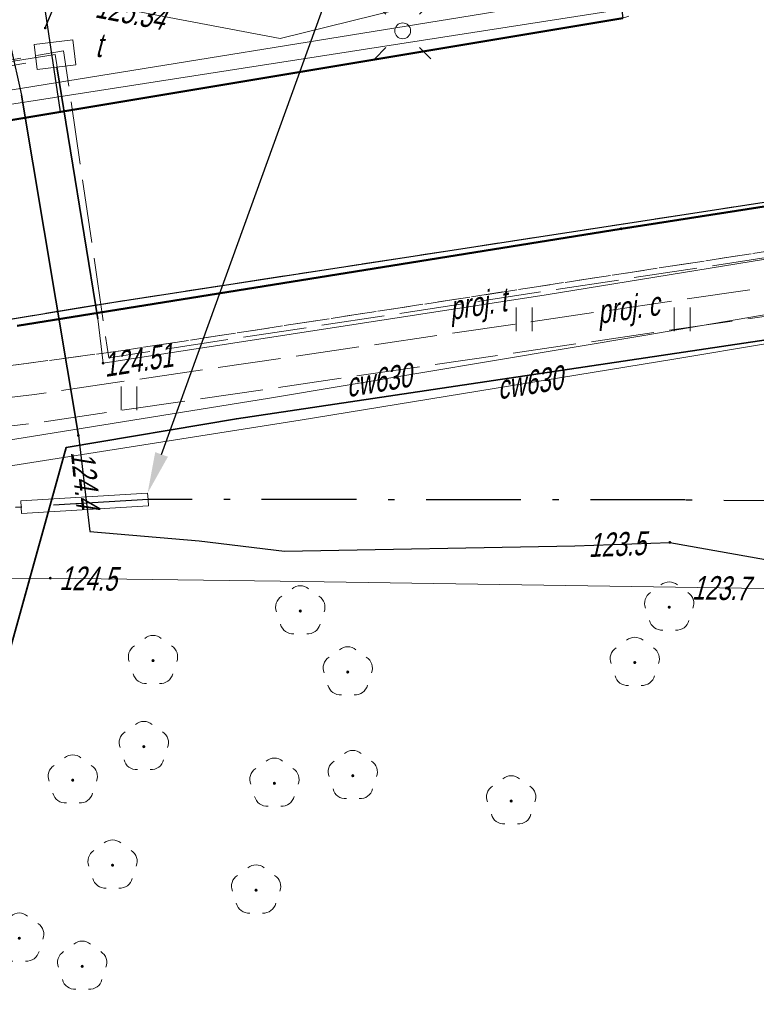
# Model space of a CAD drawing. Extents: x 7463256 to 7464485, y 5957341 to 5958260.
# Tile 51 of 256: x 7463487 to 7463510, y 5957511 to 5957542. Entities that reach past the tile are written whole.
import ezdxf
from ezdxf import colors
from ezdxf.entities.mleader import LeaderData, LeaderLine
from ezdxf.enums import TextEntityAlignment as Align
from ezdxf.math import Vec2, Vec3

# ---------------------------------------------------------------- set-up
doc = ezdxf.new("R2010")
doc.units = 0
doc.header["$MEASUREMENT"] = 0
for name, pattern in [('1.5_0.5', [2, 1.5, -0.5]), ('218-500', [1, 0.5, -0.5]), ('GAK', [5.2, 3, -1, 0.2, -1]), ('l219_500', [0]), ('mz1.0_0.5', [1.5, 1, -0.5]), ('mz2.0_0.5', [2.5, 2, -0.5])]:
    doc.linetypes.add(name, pattern=pattern)
doc.layers.get('0').update_dxf_attribs({"color": 2, "linetype": 'CONTINUOUS', "lineweight": 5})
for name, color, linetype in [('203-Punkt załamania granicy działki nie stabilizowany', 7, 'CONTINUOUS'), ('218-Granica użytku', 7, 'CONTINUOUS'), ('219-Linia granicy', 7, 'CONTINUOUS'), ('chodnik (powierzchnia)', 7, 'CONTINUOUS'), ('drzewo liściaste (punkt)', 7, 'CONTINUOUS'), ('jezdnia (powierzchnia)', 7, 'CONTINUOUS'), ('krawężnik (linia)', 7, 'CONTINUOUS'), ('latarnia na słupie lub maszcie (punkt)', 7, 'CONTINUOUS'), ('ogrodzenie trwałe (linia)', 7, 'CONTINUOUS'), ('plac (powierzchnia)', 7, 'CONTINUOUS'), ('przewód ciepłowniczy (linia)', 7, 'CONTINUOUS'), ('przewód ciepłowniczy (linia)-Atr1', 7, 'CONTINUOUS'), ('przewód ciepłowniczy - projektowany lub w budowie (linia) - ob. projektowany', 7, 'CONTINUOUS'), ('przewód ciepłowniczy - projektowany lub w budowie (linia) - ob. projektowany-Atr1', 7, 'CONTINUOUS'), ('przewód elektroenergetyczny (linia)', 7, 'CONTINUOUS'), ('przewód telekomunikacyjny (linia)', 7, 'CONTINUOUS'), ('przewód telekomunikacyjny - projektowany lub w budowie (linia) - ob. projektowany', 7, 'CONTINUOUS'), ('przewód telekomunikacyjny - projektowany lub w budowie (linia) - ob. projektowany-Atr1', 7, 'CONTINUOUS'), ('punkt o określonej wysokości (sieć elektroenergetyczna)', 7, 'CONTINUOUS'), ('punkt o określonej wysokości (sieć elektroenergetyczna)-Atr2', 7, 'CONTINUOUS'), ('punkt o określonej wysokości (sieć telekomunikacyjna)', 7, 'CONTINUOUS'), ('punkt o określonej wysokości (sieć telekomunikacyjna)-Atr2', 7, 'CONTINUOUS'), ('rura ochronna - przewód elektroenergetyczny (linia)', 7, 'CONTINUOUS'), ('rura ochronna - przewód telekomunikacyjny (linia)', 7, 'CONTINUOUS'), ('studzienka - przewód telekomunikacyjny (powierzchnia)', 7, 'CONTINUOUS'), ('studzienka - przewód telekomunikacyjny (powierzchnia)-Atr17', 7, 'CONTINUOUS'), ('słup (punkt)', 7, 'CONTINUOUS'), ('trawnik (powierzchnia)', 7, 'CONTINUOUS'), ('trawnik (powierzchnia) - symbol', 7, 'CONTINUOUS')]:
    doc.layers.add(name, color=color, linetype=linetype)
for name, color, linetype, lineweight in [('@proj.rury', 7, 'CONTINUOUS', 20), ('____proj LSN', 1, 'CONTINUOUS', 5), ('OBMBS-21-18876-opis proj', 1, 'CONTINUOUS', 18)]:
    doc.layers.add(name, color=color, linetype=linetype, lineweight=lineweight)
doc.styles.get("Standard").update_dxf_attribs({"font": 'txt', "width": 0.75})
doc.linetypes.add('902-500', pattern='A,3.75,0,[1,ksztalty.shx,S=0.5,R=0,X=0,Y=0],3.75', length=7.5)

# ---------------------------------------------------------------- blocks, each defined once
blk = doc.blocks.new('OP021')
at = {"linetype": 'Continuous', "lineweight": 13}
h = blk.add_hatch(color=0, dxfattribs=at)
edge = h.paths.add_edge_path()
edge.add_arc((0, 0), 0.05, 0, 360)
at = {"color": 0, "linetype": 'Continuous', "lineweight": 13}
for centre, start, end in [((0, 0.4), 49.272, 130.728), ((-0.38, 0.124), 121.308, 202.548), ((0.38, 0.124), 337.452, 58.692), ((-0.235, -0.324), 193.221, 274.871), ((0.235, -0.324), 265.129, 346.779)]:
    blk.add_arc(centre, 0.4, start, end, dxfattribs=at)
blk = doc.blocks.new('PW01')
at = {"linetype": 'Continuous', "lineweight": 13}
h = blk.add_hatch(color=0, dxfattribs=at)
edge = h.paths.add_edge_path()
edge.add_arc((0, 0), 0.045, 0, 360)
blk = doc.blocks.new('SM04')
at = {"color": 0, "linetype": 'Continuous', "lineweight": 13}
blk.add_circle((0, 0), 0.25, dxfattribs=at)
blk = doc.blocks.new('SM011')
at = {"color": 0, "linetype": 'Continuous', "lineweight": 13}
for p, q in [((-0.53, 0.531), (-0.883, 0.884)), ((0.531, 0.531), (0.884, 0.884)), ((-0.53, -0.53), (-0.883, -0.883)), ((0.531, -0.53), (0.884, -0.883))]:
    blk.add_line(p, q, dxfattribs=at)
blk = doc.blocks.new('TU04')
at = {"color": 0, "linetype": 'Continuous', "lineweight": 13}
for p, q in [((0, 0), (0, 0.75)), ((0.5, 0), (0.5, 0.75))]:
    blk.add_line(p, q, dxfattribs=at)
blk = doc.blocks.new('203')
at = {"linetype": 'Continuous', "lineweight": 0}
h = blk.add_hatch(color=0, dxfattribs=at)
edge = h.paths.add_edge_path()
edge.add_arc((0, 0), 0.045, 0, 360)

msp = doc.modelspace()

# ---------------------------------------------------------------- linework, layer by layer
at = {"layer": '218-Granica użytku', "color": 3, "linetype": '218-500', "lineweight": 18, "flags": 128}
for points in [[(7463485.95, 5957538.82), (7463505.7, 5957542.11)], [(7463542.67, 5957541.22), (7463505.65, 5957535.45)], [(7463505.65, 5957535.45), (7463486.54, 5957532.38)]]:
    msp.add_lwpolyline(points, dxfattribs=at)
at = {"layer": '219-Linia granicy', "color": 3, "linetype": 'l219_500', "lineweight": 50, "flags": 128}
for points in [[(7463505.7, 5957542.11), (7463485.95, 5957538.82)], [(7463542.67, 5957541.22), (7463505.65, 5957535.45)], [(7463505.65, 5957535.45), (7463486.54, 5957532.38)]]:
    msp.add_lwpolyline(points, dxfattribs=at)
at = {"layer": 'chodnik (powierzchnia)', "color": 7, "linetype": 'mz1.0_0.5', "lineweight": 18, "flags": 128}
msp.add_lwpolyline([(7463629.1, 5957507.97), (7463628.15, 5957507.26), (7463620.47, 5957516.89), (7463613.22, 5957524.87), (7463607.33, 5957529.45), (7463600.38, 5957532.82), (7463592.4, 5957535.78), (7463582.3, 5957538.7), (7463580.32, 5957539.01), (7463562.4, 5957540.77), (7463545.61, 5957539.95), (7463526.21, 5957537.19), (7463489.82, 5957531.59), (7463486.26, 5957531.11), (7463482.19, 5957530.95), (7463485.87, 5957532.52), (7463489.6, 5957533.13), (7463525.75, 5957538.68), (7463545.44, 5957541.57), (7463562.61, 5957542.27), (7463578.77, 5957540.9), (7463582.8, 5957540.04), (7463592.11, 5957537.46), (7463601.26, 5957534.12), (7463607.42, 5957531.18), (7463614.31, 5957526.12)], close=True, dxfattribs=at)
at = {"layer": 'jezdnia (powierzchnia)', "color": 7, "linetype": '1.5_0.5', "lineweight": 18, "flags": 128}
msp.add_lwpolyline([(7463591.769, 5957590.04), (7463594.62, 5957579.65), (7463594.79, 5957579.07), (7463596.31, 5957573.71), (7463597.08, 5957571.26), (7463598.44, 5957567.63), (7463599.77, 5957563.99), (7463601.39, 5957560.33), (7463603, 5957556.92), (7463604.8, 5957553.45), (7463606.67, 5957549.88), (7463607.91, 5957547.85), (7463608.89, 5957546.32), (7463610.59, 5957543.72), (7463613.11, 5957540.23), (7463614.06, 5957539.06), (7463616.64, 5957535.71), (7463619.11, 5957532.45), (7463621.08, 5957529.83), (7463628.6, 5957519.98), (7463628.85, 5957519.6), (7463629.15, 5957519.23), (7463629.46, 5957518.87), (7463629.77, 5957518.51), (7463630.08, 5957518.15), (7463630.4, 5957517.79), (7463630.71, 5957517.44), (7463631.03, 5957517.09), (7463631.36, 5957516.74), (7463631.69, 5957516.39), (7463632.02, 5957516.05), (7463632.35, 5957515.71), (7463632.67, 5957515.38), (7463632.99, 5957515.05), (7463633.31, 5957514.73), (7463633.64, 5957514.41), (7463633.97, 5957514.1), (7463634.3, 5957513.79), (7463634.64, 5957513.48), (7463634.98, 5957513.18), (7463635.33, 5957512.88), (7463635.68, 5957512.58), (7463636.03, 5957512.29), (7463636.4, 5957511.99), (7463636.78, 5957511.7), (7463637.16, 5957511.42), (7463637.55, 5957511.14), (7463637.94, 5957510.87), (7463638.34, 5957510.6), (7463638.74, 5957510.35), (7463639.14, 5957510.09), (7463639.55, 5957509.85), (7463639.96, 5957509.61), (7463640.38, 5957509.38), (7463642.84, 5957508.24), (7463664.97, 5957492.53), (7463637.77, 5957502.4), (7463635.02, 5957503.55), (7463634.57, 5957503.76), (7463634.12, 5957503.98), (7463633.68, 5957504.22), (7463633.25, 5957504.47), (7463632.83, 5957504.73), (7463632.41, 5957505), (7463632.01, 5957505.29), (7463631.61, 5957505.59), (7463631.22, 5957505.9), (7463630.84, 5957506.22), (7463629.34, 5957507.67), (7463614.31, 5957526.12), (7463607.42, 5957531.18), (7463601.26, 5957534.12), (7463592.11, 5957537.46), (7463582.8, 5957540.04), (7463578.77, 5957540.9), (7463562.61, 5957542.27), (7463545.44, 5957541.57), (7463525.75, 5957538.68), (7463489.6, 5957533.13), (7463485.87, 5957532.52), (7463482.19, 5957530.95), (7463472.45, 5957526.44), (7463471.25, 5957525.52), (7463470.32, 5957524.14), (7463469.89, 5957523.54), (7463467.66, 5957515.23), (7463467.32, 5957515.32), (7463466.99, 5957515.41), (7463466.65, 5957515.5), (7463466.18, 5957513.75), (7463466.52, 5957513.66), (7463466.85, 5957513.57), (7463467.19, 5957513.48), (7463469.89, 5957523.54), (7463463.58, 5957500.08), (7463463.25, 5957500.17), (7463462.92, 5957500.25), (7463462.59, 5957500.34), (7463462.14, 5957498.62), (7463462.47, 5957498.53), (7463462.8, 5957498.45), (7463463.13, 5957498.36), (7463459.63, 5957485.41), (7463458.39, 5957485.74), (7463455.73, 5957476.33), (7463457.09, 5957475.96), (7463463.86, 5957474.19), (7463464.79, 5957477.72), (7463467.83, 5957476.92), (7463467.77, 5957476.7), (7463467.71, 5957476.47), (7463467.66, 5957476.25), (7463468.82, 5957475.94), (7463468.88, 5957476.17), (7463468.93, 5957476.4), (7463468.99, 5957476.62), (7463469.28, 5957476.55), (7463469.96, 5957476.37), (7463470.75, 5957479.31), (7463471.02, 5957479.24), (7463471.29, 5957479.17), (7463471.56, 5957479.1), (7463471.83, 5957479.03), (7463469.83, 5957470.77), (7463468.39, 5957465.19), (7463471.46, 5957464.38), (7463467.55, 5957451.02), (7463465.51, 5957447), (7463462.32, 5957444.2), (7463449.04, 5957441.48), (7463441.03, 5957432.97), (7463438.44, 5957432.79), (7463435.93, 5957446.13), (7463438.61, 5957447.13), (7463439.57, 5957448.35), (7463450.04, 5957473.65), (7463451.08, 5957474.98), (7463451.12, 5957475.5), (7463448.75, 5957493.58), (7463456.62, 5957522.72), (7463456.51, 5957523.19), (7463455.66, 5957524.38), (7463454.47, 5957525.36), (7463440.27, 5957523.26), (7463439.84, 5957522.97), (7463439.26, 5957522.18), (7463438.92, 5957521.22), (7463438.85, 5957519.83), (7463439.85, 5957520.02), (7463442.8, 5957520.53), (7463445.75, 5957498.83), (7463448.6, 5957476.77), (7463437.54, 5957475.3), (7463431.96, 5957518.66), (7463431.44, 5957520.19), (7463430.5, 5957521.48), (7463429.27, 5957522.42), (7463427.78, 5957522.99), (7463426.09, 5957523.13), (7463421.69, 5957522.49), (7463418.79, 5957521.92), (7463376.01, 5957515.32), (7463334.96, 5957509.14), (7463334.47, 5957515.53), (7463334.26, 5957521.17), (7463334.04, 5957522.29), (7463334.48, 5957520.99), (7463334.79, 5957520.19), (7463335.34, 5957519.65), (7463336.05, 5957519.42), (7463337.13, 5957519.61), (7463338.12, 5957520.23), (7463338.91, 5957521.17), (7463339.69, 5957522.36), (7463342.64, 5957522.54), (7463343.21, 5957521.22), (7463343.94, 5957520.24), (7463344.8, 5957519.42), (7463345.72, 5957518.76), (7463346.74, 5957518.19), (7463347.84, 5957517.75), (7463348.77, 5957517.46), (7463382.62, 5957522.66), (7463407.52, 5957526.48), (7463412.42, 5957527.23), (7463432.39, 5957530.36), (7463438.28, 5957531.28), (7463439.27, 5957531.43), (7463440.77, 5957531.67), (7463463.05, 5957535.17), (7463469.41, 5957536.19), (7463485.95, 5957538.82), (7463487.91, 5957539.15), (7463505.7, 5957542.11), (7463506.8, 5957542.48), (7463507.91, 5957543.56), (7463509.24, 5957545.81), (7463509.79, 5957547.9), (7463514.89, 5957549.48), (7463515.34, 5957548.02), (7463516.02, 5957546.59), (7463516.84, 5957545.44), (7463517.92, 5957544.71), (7463519.34, 5957544.39), (7463529.12, 5957545.81), (7463536.72, 5957547.02), (7463542.97, 5957547.77), (7463550.75, 5957548.47), (7463557.74, 5957548.84), (7463562.91, 5957548.67), (7463569.76, 5957548.4), (7463579.41, 5957548.08), (7463582.97, 5957549.54), (7463585.43, 5957551.54), (7463587.37, 5957553.5), (7463588.97, 5957555.95), (7463589.14, 5957555.59), (7463589.64, 5957556.42), (7463590.36, 5957558.13), (7463590.82, 5957559.79), (7463591.1, 5957561.3), (7463591.18, 5957562.71), (7463591.21, 5957564.41), (7463590.65, 5957566.85), (7463589.9, 5957570.06), (7463589.09, 5957573.66), (7463588.01, 5957579.07), (7463587.09, 5957582.93), (7463585.652, 5957589.138)], dxfattribs=at)
at = {"layer": 'krawężnik (linia)', "color": 7, "linetype": 'Continuous', "lineweight": 25, "flags": 128}
for points in [[(7463487.91, 5957539.15), (7463486.97, 5957545.43), (7463504.96, 5957547.85), (7463505.7, 5957542.11)], [(7463440.77, 5957531.67), (7463439.59, 5957537.62), (7463468.55, 5957542.06), (7463469.41, 5957536.19), (7463485.95, 5957538.82), (7463487.91, 5957539.15)], [(7463470.32, 5957524.14), (7463471.25, 5957525.52), (7463472.45, 5957526.44), (7463482.19, 5957530.95), (7463485.87, 5957532.52), (7463489.6, 5957533.13), (7463525.75, 5957538.68), (7463545.44, 5957541.57)]]:
    msp.add_lwpolyline(points, dxfattribs=at)
at = {"layer": 'ogrodzenie trwałe (linia)', "color": 7, "linetype": '902-500', "lineweight": 35, "flags": 128}
msp.add_lwpolyline([(7463481.82, 5957520.33), (7463482.58, 5957520.14), (7463485.55, 5957519.42), (7463488.09, 5957528.53), (7463493.48, 5957529.44), (7463526.78, 5957534.4), (7463545.87, 5957537.07), (7463561.53, 5957537.88), (7463573.65, 5957537.17), (7463588.22, 5957534.23), (7463602.23, 5957529.16), (7463607.52, 5957526.22), (7463614.79, 5957520.81)], dxfattribs=at)
at = {"layer": 'plac (powierzchnia)', "color": 7, "linetype": '1.5_0.5', "lineweight": 18, "flags": 128}
msp.add_lwpolyline([(7463505.7, 5957542.11), (7463487.91, 5957539.15), (7463486.97, 5957545.43), (7463504.96, 5957547.85)], close=True, dxfattribs=at)
at = {"layer": 'przewód ciepłowniczy (linia)', "color": 212, "linetype": 'Continuous', "lineweight": 18, "flags": 128}
for points in [[(7463538.89, 5957529.13), (7463538.33, 5957529.05), (7463537.86, 5957529.13), (7463537.41, 5957529.49), (7463537.17, 5957529.92), (7463537.12, 5957530.43), (7463536.59, 5957535.47), (7463536.52, 5957536.09), (7463536.22, 5957536.55), (7463535.84, 5957536.8), (7463535.36, 5957536.91), (7463534.79, 5957536.86), (7463522.94, 5957534.9), (7463511.1, 5957532.89), (7463506.37, 5957532.07), (7463494.53, 5957530.09), (7463482.73, 5957528.19), (7463470.78, 5957527.08), (7463458.84, 5957525.96)], [(7463550.07, 5957529.26), (7463538.15, 5957528.11), (7463537.6, 5957528.1), (7463537.13, 5957528.24), (7463536.72, 5957528.56), (7463536.46, 5957528.99), (7463536.4, 5957529.64), (7463535.84, 5957534.61), (7463535.75, 5957535.1), (7463535.49, 5957535.44), (7463535.06, 5957535.81), (7463534.62, 5957535.93), (7463534, 5957535.88), (7463522.17, 5957533.88), (7463510.34, 5957531.83), (7463507.32, 5957531.33), (7463495.5, 5957529.4), (7463483.65, 5957527.53), (7463471.7, 5957526.4), (7463459.75, 5957525.27)]]:
    msp.add_lwpolyline(points, dxfattribs=at)
at = {"layer": 'przewód ciepłowniczy - projektowany lub w budowie (linia) - ob. projektowany', "color": 212, "linetype": 'mz2.0_0.5', "lineweight": 18, "flags": 128}
for points in [[(7463445.76, 5957514.11), (7463444.19, 5957524.9), (7463487.09, 5957530.21), (7463536.43, 5957537.43), (7463537.37, 5957529.09), (7463554.43, 5957530.4), (7463554.03, 5957539.36), (7463555.78, 5957539.38), (7463558.52, 5957539.36), (7463562.26, 5957539.24), (7463566, 5957539.02), (7463568.48, 5957538.8), (7463571.7, 5957538.46), (7463578.36, 5957537.48), (7463582.28, 5957536.74), (7463587.15, 5957535.64), (7463590.05, 5957534.89), (7463593.17, 5957534.01), (7463594.84, 5957533.5), (7463597.45, 5957532.65), (7463600.97, 5957531.41), (7463604, 5957530.26), (7463606.77, 5957529.12), (7463608.37, 5957528.43), (7463610.65, 5957527.4), (7463624.97, 5957528.93)], [(7463446.65, 5957514.23), (7463445.21, 5957524.12), (7463487.21, 5957529.32), (7463535.64, 5957536.4), (7463536.58, 5957528.13), (7463555.37, 5957529.57), (7463554.97, 5957538.48), (7463556.22, 5957538.48), (7463558.21, 5957538.47), (7463560.2, 5957538.42), (7463563.19, 5957538.3), (7463568.65, 5957537.88), (7463572.86, 5957537.41), (7463574.83, 5957537.13), (7463579.01, 5957536.45), (7463584.38, 5957535.37), (7463588.73, 5957534.31), (7463593.77, 5957532.89), (7463597.56, 5957531.67), (7463603.4, 5957529.52), (7463606.4, 5957528.3), (7463609.14, 5957527.1), (7463610.49, 5957526.48), (7463625.07, 5957528.04)]]:
    msp.add_lwpolyline(points, dxfattribs=at)
at = {"layer": 'przewód elektroenergetyczny (linia)', "color": 1, "linetype": 'Continuous', "lineweight": 18, "flags": 128}
for points in [[(7463356.75, 5957520.49), (7463366.81, 5957521.85), (7463374.6, 5957522.86), (7463380.6, 5957523.63), (7463383.87, 5957524.22), (7463392.64, 5957525.77), (7463401.44, 5957527.32), (7463409.24, 5957528.68), (7463422.55, 5957530.43), (7463429.27, 5957531.43), (7463432.39, 5957531.87), (7463439.04, 5957532.79), (7463446.11, 5957533.77), (7463451.05, 5957534.5), (7463469.82, 5957537.07), (7463472.6, 5957537.73), (7463486.38, 5957539.84), (7463501.26, 5957542.25), (7463514.83, 5957544.49), (7463529.14, 5957546.75), (7463545.79, 5957548.06)], [(7463464.63, 5957536.16), (7463469.8, 5957536.81), (7463482.16, 5957538.74), (7463491.52, 5957540.19), (7463509.78, 5957543.04), (7463518.11, 5957544.34), (7463527.07, 5957545.5), (7463531.44, 5957546.11), (7463539.8, 5957547.24)], [(7463545.53, 5957525.01), (7463533.65, 5957524.5), (7463526.21, 5957524.15), (7463517.9, 5957524.11), (7463510.15, 5957524.07), (7463494.86, 5957524.3), (7463487.59, 5957524.4), (7463477.05, 5957524.31), (7463470.92, 5957524.22), (7463470.27, 5957524.18), (7463455.64, 5957523.2), (7463447.97, 5957523.03), (7463439.55, 5957521.79), (7463432.39, 5957520.97), (7463427.96, 5957520.46), (7463418.24, 5957519), (7463404.58, 5957517.1), (7463398.46, 5957516.12), (7463384.16, 5957513.79), (7463369.43, 5957511.47), (7463359.36, 5957510.05)]]:
    msp.add_lwpolyline(points, dxfattribs=at)
at = {"layer": 'przewód telekomunikacyjny (linia)', "color": 30, "linetype": 'Continuous', "lineweight": 18, "flags": 128}
for points in [[(7463541.51, 5957548.4), (7463534.33, 5957548.03), (7463523.46, 5957547.3), (7463517.73, 5957546.98), (7463503.12, 5957543.51), (7463494.86, 5957541.47), (7463488.01, 5957542.78), (7463475.2, 5957539.9), (7463473.01, 5957539.22), (7463466.35, 5957538.36), (7463450.09, 5957535.89), (7463438.01, 5957534.11), (7463432.39, 5957533.33), (7463428.66, 5957532.81), (7463424.76, 5957532.24)], [(7463540.45, 5957539.17), (7463528.6, 5957537.43), (7463515.34, 5957535.32), (7463503.28, 5957533.36), (7463489.26, 5957531.2), (7463489.1, 5957532.6), (7463487.74, 5957540.96), (7463477.58, 5957539.34), (7463470.11, 5957542.86), (7463467.08, 5957542.44), (7463461.53, 5957543.44)]]:
    msp.add_lwpolyline(points, dxfattribs=at)
at = {"layer": 'przewód telekomunikacyjny - projektowany lub w budowie (linia) - ob. projektowany', "color": 30, "linetype": 'mz2.0_0.5', "lineweight": 18, "flags": 128}
for points in [[(7463413.42, 5957517.41), (7463410.84, 5957533.74), (7463431.23, 5957536.93), (7463433.06, 5957539.05), (7463435.21, 5957539.24), (7463437, 5957537.76), (7463460.31, 5957541.32), (7463461.48, 5957543.69), (7463467.27, 5957542.29), (7463470.76, 5957542.77), (7463477.71, 5957539.31), (7463488.01, 5957541.08), (7463489.44, 5957531.37), (7463530.84, 5957537.68), (7463545.63, 5957539.63), (7463555.26, 5957540.13), (7463555.96, 5957541.75), (7463562.52, 5957541.9), (7463572.79, 5957541), (7463581.12, 5957539.74), (7463596.69, 5957535.13), (7463607.56, 5957530.27), (7463613.92, 5957525.55), (7463633.51, 5957503.42), (7463638.24, 5957496.95), (7463638.73, 5957495.47), (7463639.99, 5957494.45), (7463649.9, 5957479.61), (7463659.63, 5957459.45), (7463672.96, 5957427.37), (7463673.317, 5957425.888)], [(7463474.98, 5957539.53), (7463477.47, 5957539.11), (7463487.15, 5957540.74)]]:
    msp.add_lwpolyline(points, dxfattribs=at)
at = {"layer": 'punkt o określonej wysokości (sieć telekomunikacyjna)-Atr2', "color": 7, "flags": 128}
msp.add_lwpolyline([(7463487.43, 5957541.8), (7463488.57, 5957544.53), (7463490.904, 5957544.53)], dxfattribs=at)
at = {"layer": 'rura ochronna - przewód elektroenergetyczny (linia)', "color": 6, "linetype": 'Continuous', "lineweight": 30}
msp.add_lwpolyline([(7463460.64, 5957542.23), (7463470.95, 5957543.4), (7463476.6, 5957540.77), (7463478.41, 5957539.95), (7463478.8, 5957539.86), (7463486.33, 5957541.24), (7463486.68, 5957539.68), (7463488.48, 5957528.91), (7463488.84, 5957525.87), (7463492.3, 5957525.58), (7463495, 5957525.25), (7463504.18, 5957525.42), (7463507.19, 5957525.53), (7463510.22, 5957524.99), (7463517.43, 5957525.11), (7463522.81, 5957524.43), (7463529.13, 5957523.53), (7463532.77, 5957523.77), (7463538.42, 5957524.3)], dxfattribs=at)
at = {"layer": 'rura ochronna - przewód elektroenergetyczny (linia)', "color": 1, "linetype": 'Continuous', "lineweight": 35, "flags": 128}
msp.add_lwpolyline([(7463486.68, 5957539.68), (7463488.48, 5957528.91)], dxfattribs=at)
at = {"layer": 'rura ochronna - przewód telekomunikacyjny (linia)', "color": 30, "linetype": 'Continuous', "lineweight": 35, "flags": 128}
msp.add_lwpolyline([(7463489.1, 5957532.6), (7463487.8, 5957540.57)], dxfattribs=at)
at = {"layer": 'studzienka - przewód telekomunikacyjny (powierzchnia)', "color": 30, "linetype": 'Continuous', "lineweight": 18, "flags": 128}
msp.add_lwpolyline([(7463487.08, 5957541.28), (7463488.3, 5957541.43), (7463488.4, 5957540.64), (7463487.18, 5957540.49)], close=True, dxfattribs=at)
at = {"layer": 'trawnik (powierzchnia)', "color": 7, "linetype": 'mz1.0_0.5', "lineweight": 18, "flags": 128}
msp.add_lwpolyline([(7463580.32, 5957539.01), (7463582.3, 5957538.7), (7463592.4, 5957535.78), (7463600.38, 5957532.82), (7463607.33, 5957529.45), (7463613.22, 5957524.87), (7463620.47, 5957516.89), (7463628.15, 5957507.26), (7463629.1, 5957507.97), (7463629.34, 5957507.67), (7463630.84, 5957506.22), (7463631.22, 5957505.9), (7463631.61, 5957505.59), (7463632.01, 5957505.29), (7463632.41, 5957505), (7463632.83, 5957504.73), (7463633.25, 5957504.47), (7463633.68, 5957504.22), (7463634.12, 5957503.98), (7463634.57, 5957503.76), (7463635.02, 5957503.55), (7463637.77, 5957502.4), (7463664.97, 5957492.53), (7463654.52, 5957492.04), (7463660.48, 5957478.58), (7463664.06, 5957471.72), (7463666.65, 5957466.02), (7463667.71, 5957463.48), (7463660.04, 5957459.71), (7463650.36, 5957479.17), (7463649.07, 5957477.79), (7463646.12, 5957482.59), (7463641.27, 5957489.69), (7463634.1, 5957500.08), (7463630.24, 5957504.62), (7463624.17, 5957511.26), (7463620.09, 5957515.59), (7463617.14, 5957517.44), (7463614.79, 5957520.81), (7463607.52, 5957526.22), (7463602.23, 5957529.16), (7463588.22, 5957534.23), (7463573.65, 5957537.17), (7463561.53, 5957537.88), (7463545.87, 5957537.07), (7463526.78, 5957534.4), (7463493.48, 5957529.44), (7463488.09, 5957528.53), (7463485.55, 5957519.42), (7463472.91, 5957470.09), (7463469.83, 5957470.77), (7463471.83, 5957479.03), (7463472.23, 5957480.58), (7463471.82, 5957480.7), (7463482.6, 5957520.82), (7463470.32, 5957524.14), (7463471.25, 5957525.52), (7463472.45, 5957526.44), (7463482.19, 5957530.95), (7463486.26, 5957531.11), (7463489.82, 5957531.59), (7463526.21, 5957537.19), (7463545.61, 5957539.95), (7463562.4, 5957540.77)], close=True, dxfattribs=at)

# ---------------------------------------------------------------- block references
at = {"layer": '203-Punkt załamania granicy działki nie stabilizowany', "color": 3, "linetype": 'Continuous', "lineweight": 18}
msp.add_blockref('203', (7463505.65, 5957535.45), dxfattribs=at)
at = {"layer": 'drzewo liściaste (punkt)', "color": 94, "linetype": 'Continuous', "lineweight": 13}
for p in [(7463495.5, 5957523.36), (7463507.17, 5957523.48), (7463490.84, 5957521.79), (7463506.08, 5957521.73), (7463497, 5957521.43), (7463490.55, 5957519.07), (7463497.16, 5957518.15), (7463488.3, 5957518.01), (7463494.68, 5957517.91), (7463502.17, 5957517.35), (7463489.56, 5957515.32), (7463494.1, 5957514.53), (7463486.61, 5957513.01), (7463488.6, 5957512.12)]:
    msp.add_blockref('OP021', p, dxfattribs=at)
at = {"layer": 'latarnia na słupie lub maszcie (punkt)', "color": 7, "linetype": 'Continuous', "lineweight": 18}
msp.add_blockref('SM011', (7463498.74, 5957541.71), dxfattribs=at)
at = {"layer": 'punkt o określonej wysokości (sieć elektroenergetyczna)', "color": 1, "linetype": 'Continuous', "lineweight": 13}
for p in [(7463488.48, 5957528.91), (7463507.19, 5957525.53), (7463487.59, 5957524.4)]:
    msp.add_blockref('PW01', p, dxfattribs=at)
at = {"layer": 'punkt o określonej wysokości (sieć telekomunikacyjna)', "color": 30, "linetype": 'Continuous', "lineweight": 13}
for p in [(7463487.43, 5957541.8), (7463489.26, 5957531.2)]:
    msp.add_blockref('PW01', p, dxfattribs=at)
at = {"layer": 'słup (punkt)', "color": 7, "linetype": 'Continuous', "lineweight": 18, "rotation": 187.62}
msp.add_blockref('SM04', (7463498.74, 5957541.71), dxfattribs=at)
at = {"layer": 'trawnik (powierzchnia) - symbol', "color": 7, "linetype": 'Continuous', "lineweight": 18}
for p in [(7463502.33, 5957532.21), (7463507.33, 5957532.21), (7463489.83, 5957529.71)]:
    msp.add_blockref('TU04', p, dxfattribs=at)

# ---------------------------------------------------------------- texts
at = {"layer": 'przewód ciepłowniczy (linia)-Atr1', "color": 212, "oblique": 15, "width": 0.72}
for rotation, p in [(9.494, (7463496.94, 5957530.49)), (9.273, (7463501.72, 5957530.42))]:
    msp.add_text('cw630', height=0.75, rotation=rotation, dxfattribs=at).set_placement(p, align=Align.MIDDLE_LEFT)
at = {"layer": 'przewód ciepłowniczy - projektowany lub w budowie (linia) - ob. projektowany-Atr1', "color": 212, "oblique": 15, "width": 0.72}
msp.add_text('proj. c', height=0.75, rotation=8.325, dxfattribs=at).set_placement((7463504.89, 5957532.81), align=Align.MIDDLE_LEFT)
at = {"layer": 'przewód telekomunikacyjny - projektowany lub w budowie (linia) - ob. projektowany-Atr1', "color": 30, "oblique": 15, "width": 0.72}
msp.add_text('proj. t', height=0.75, rotation=9.04, dxfattribs=at).set_placement((7463500.27, 5957532.56))
at = {"layer": 'punkt o określonej wysokości (sieć elektroenergetyczna)-Atr2', "color": 1, "oblique": 15, "width": 0.72}
msp.add_text('124.4', height=0.75, rotation=275.76, dxfattribs=at).set_placement((7463488.24, 5957528.38))
for s, rotation, p in [('123.5', 2.093, (7463504.61, 5957525.44)), ('124.5', -0.788, (7463487.88, 5957524.4)), ('123.7', -0.862, (7463507.89, 5957524.1))]:
    msp.add_text(s, height=0.75, rotation=rotation, dxfattribs=at).set_placement(p, align=Align.MIDDLE_LEFT)
at = {"layer": 'punkt o określonej wysokości (sieć telekomunikacyjna)-Atr2', "color": 30, "oblique": 15, "width": 0.72}
for s, rotation, p in [('125.34', -10.827, (7463488.98, 5957542.14)), ('124.51', 8.8, (7463489.33, 5957530.76))]:
    msp.add_text(s, height=0.75, rotation=rotation, dxfattribs=at).set_placement(p)
at = {"layer": 'studzienka - przewód telekomunikacyjny (powierzchnia)-Atr17', "color": 30, "oblique": 15, "width": 0.72}
msp.add_text('t', height=0.75, dxfattribs=at).set_placement((7463489.01, 5957540.88))

# ---------------------------------------------------------------- next in the draw order: leaders
at = {"layer": 'OBMBS-21-18876-opis proj', "lineweight": 20}
ml = msp.add_multileader_mtext('Standard', dxfattribs=at)
ml.set_content('\\pxqc;{\\W0.9;\\fArial|b0|i0|c238|p34;proj. przecisk mechaniczny SRS160\\PL=19m}', color=256)
ml.set_leader_properties()
ml.build(insert=Vec2(0, 0))
ml.multileader.update_dxf_attribs({"has_text_frame": 1, "text_right_attachment_type": 0, "dogleg_length": 0.36, "arrow_head_size": 1.3})
ctx = ml.context
ctx.base_point, ctx.char_height, ctx.arrow_head_size, ctx.landing_gap_size, ctx.plane_origin, ctx.plane_x_axis, ctx.plane_y_axis = Vec3(7463486.965, 5957586.251, -10.8), 1.3, 1.3, 0.09, Vec3(7463551.115, 5957627.43, -10.8), Vec3(0.999998, -0.001891), Vec3(0.001891, 0.999998)
ctx.right_attachment = 0
notes = []
notes.append((ctx, [(0, (1, 1, 0), (7463486.605, 5957586.252, -10.8), (0.999998, -0.001891), 0.36, [(0, [(7463466.377, 5957524.951, -10.8)], 0, [])])]))
ctx.mtext.insert, ctx.mtext.text_direction, ctx.mtext.rotation, ctx.mtext.width, ctx.mtext.defined_height, ctx.mtext.alignment, ctx.mtext.flow_direction = Vec3(7463496.806, 5957586.893, -10.8), Vec3(0.999998, -0.001891), 6.281295, 20.22552, 27.692, 2, 5
ctx.mtext.has_bg_fill, ctx.mtext.bg_color, ctx.mtext.bg_scale_factor, ctx.mtext.bg_transparency, ctx.mtext.use_window_bg_color = 1, -1023410167, 1.5, 0, 1
for ctx, leaders in notes:
    for number, flags, end, landing, length, lines in leaders:
        leader = LeaderData()
        leader.index, (leader.has_last_leader_line, leader.has_dogleg_vector, leader.attachment_direction) = number, flags
        leader.last_leader_point, leader.dogleg_vector, leader.dogleg_length = Vec3(end), Vec3(landing), length
        for number, points, colour, breaks in lines:
            line = LeaderLine()
            line.index, line.vertices, line.color, line.breaks = number, Vec3.list(points), colors.encode_raw_color(colour), breaks
            leader.lines.append(line)
        ctx.leaders.append(leader)

# ---------------------------------------------------------------- next in the draw order: linework, layer by layer
at = {"layer": '@proj.rury'}
for p, q in [((7463486.66, 5957526.845), (7463490.669, 5957527.089)), ((7463490.669, 5957527.089), (7463490.682, 5957526.889)), ((7463486.66, 5957526.845), (7463486.673, 5957526.645)), ((7463486.685, 5957526.445), (7463490.694, 5957526.689)), ((7463490.694, 5957526.689), (7463490.682, 5957526.889)), ((7463486.685, 5957526.445), (7463486.673, 5957526.645))]:
    msp.add_line(p, q, dxfattribs=at)

# ---------------------------------------------------------------- next in the draw order: leaders
at = {"layer": 'OBMBS-21-18876-opis proj', "lineweight": 20}
ml = msp.add_multileader_mtext('Standard', dxfattribs=at)
ml.set_content('\\pxqc;{\\W0.9;\\fArial|b0|i0|c238|p34;proj. rura osłonowa DVK160\\PL=4m}', color=256)
ml.set_leader_properties()
ml.build(insert=Vec2(0, 0))
ml.multileader.update_dxf_attribs({"has_text_frame": 1, "text_right_attachment_type": 0, "dogleg_length": 0.36, "arrow_head_size": 1.3})
ctx = ml.context
ctx.base_point, ctx.char_height, ctx.arrow_head_size, ctx.landing_gap_size, ctx.plane_origin, ctx.plane_x_axis, ctx.plane_y_axis = Vec3(7463513.112, 5957588.158, -10.8), 1.3, 1.3, 0.09, Vec3(7463581.534, 5957643.118, -10.8), Vec3(0.999998, -0.001891), Vec3(0.001891, 0.999998)
ctx.right_attachment = 0
notes = []
notes.append((ctx, [(0, (1, 1, 0), (7463512.752, 5957588.159, -10.8), (0.999998, -0.001891), 0.36, [(0, [(7463490.669, 5957527.089, -10.8)], 0, [])])]))
ctx.mtext.insert, ctx.mtext.text_direction, ctx.mtext.rotation, ctx.mtext.width, ctx.mtext.defined_height, ctx.mtext.alignment, ctx.mtext.flow_direction = Vec3(7463520.065, 5957588.925, -10.8), Vec3(0.999998, -0.001891), 6.281295, 15.3063, 27.692, 2, 5
ctx.mtext.has_bg_fill, ctx.mtext.bg_color, ctx.mtext.bg_scale_factor, ctx.mtext.bg_transparency, ctx.mtext.use_window_bg_color = 1, -1023410167, 1.5, 0, 1
for ctx, leaders in notes:
    for number, flags, end, landing, length, lines in leaders:
        leader = LeaderData()
        leader.index, (leader.has_last_leader_line, leader.has_dogleg_vector, leader.attachment_direction) = number, flags
        leader.last_leader_point, leader.dogleg_vector, leader.dogleg_length = Vec3(end), Vec3(landing), length
        for number, points, colour, breaks in lines:
            line = LeaderLine()
            line.index, line.vertices, line.color, line.breaks = number, Vec3.list(points), colors.encode_raw_color(colour), breaks
            leader.lines.append(line)
        ctx.leaders.append(leader)

# ---------------------------------------------------------------- next in the draw order: linework, layer by layer
at = {"layer": '____proj LSN', "linetype": 'GAK', "lineweight": 30}
msp.add_lwpolyline([(7463557.034, 5957527.754), (7463529.836, 5957525.858), (7463527.492, 5957526.661), (7463507.677, 5957526.871), (7463490.682, 5957526.889), (7463481.867, 5957526.354), (7463473.823, 5957525.303), (7463453.066, 5957523.762), (7463448.119, 5957522.43), (7463440.616, 5957521.377), (7463428.652, 5957519.905), (7463414.914, 5957518.134), (7463413.023, 5957517.95), (7463377.03, 5957512.203, 0.407803), (7463376.614, 5957511.641), (7463376.983, 5957508.951), (7463376.78, 5957507.939, -0.297323), (7463376.355, 5957507.596), (7463372.592, 5957507.217), (7463367.616, 5957505.977, 0.395758), (7463367.382, 5957505.61), (7463369.408, 5957490.504, -0.400476), (7463369.004, 5957489.945), (7463355.008, 5957487.349, 0.393739)], format="xyb", dxfattribs=at)

doc.saveas('drawing.dxf')
